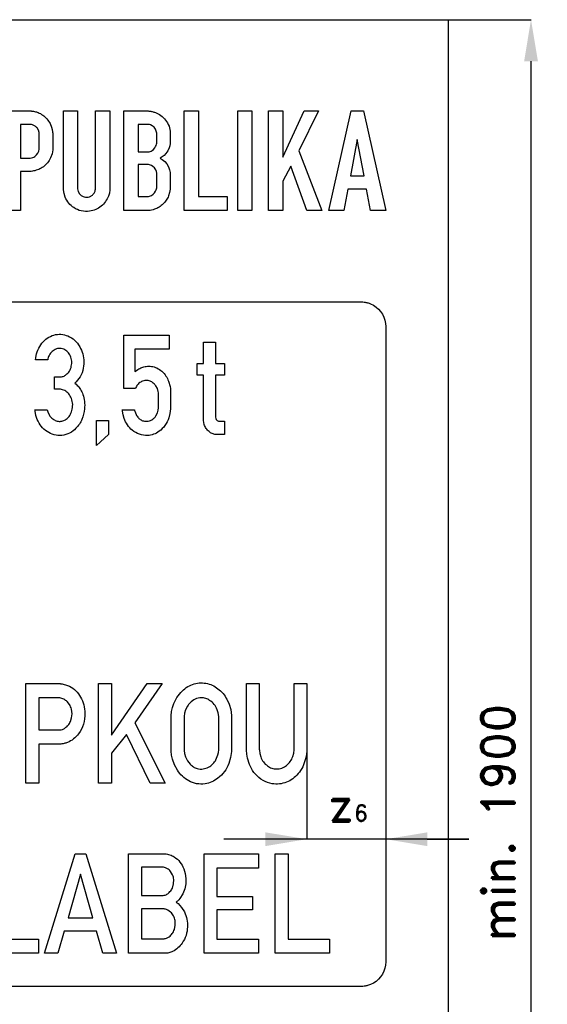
# Model space of a CAD drawing. Header units: millimetres. Extents: x -267 to 7620, y -508 to 2095.
# Tile 15 of 15: x 6984 to 7620, y 749 to 1935. Entities that reach past the tile are written whole.
import ezdxf

# ---------------------------------------------------------------- set-up
doc = ezdxf.new("R2010")
doc.units = ezdxf.units.MM
doc.header["$LTSCALE"] = 5
doc.layers.add('Kóty', color=2, linetype='Continuous')
doc.layers.add('Značka', color=7, linetype='Continuous')
doc.styles.get("Standard").update_dxf_attribs({"font": 'romand.shx', "height": 40})
doc.dimstyles.get("Standard").update_dxf_attribs({"dimtxt": 40, "dimasz": 50, "dimexe": 0.18, "dimexo": 0.0625, "dimgap": 20, "dimtad": 1, "dimdec": 0, "dimzin": 0, "dimdsep": 46, "dimtxsty": 'Standard', "dimcen": 0.09, "dimadec": 0, "dimazin": 0, "dimtfac": 1, "dimtdec": 0, "dimtofl": 0, "dimtmove": 0, "dimatfit": 3, "dimfxl": 1, "dimtolj": 1, "dimtzin": 0, "dimarcsym": 0})

# ---------------------------------------------------------------- blocks, each defined once
blk = doc.blocks.new('*D14')
at = {"layer": 'Defpoints', "color": 0, "transparency": 16777216}
for p in [(7500, 1935), (7600, 1935), (7500, 0)]:
    blk.add_point(p, dxfattribs=at)
at = {"layer": 'Kóty', "color": 0, "lineweight": -2, "transparency": 16777216}
for p, q in [((7500.1, 1935), (7600.2, 1935)), ((7600, 50), (7600, 1885)), ((7500.1, 0), (7600.2, 0))]:
    blk.add_line(p, q, dxfattribs=at)
at = {"layer": 'Kóty', "color": 0, "transparency": 16777216}
for points in [[(7591.7, 1885), (7608.3, 1885), (7600, 1935)], [(7591.7, 50), (7608.3, 50), (7600, 0)]]:
    blk.add_solid(points, dxfattribs=at)
at = {"layer": 'Kóty', "color": 0, "transparency": 16777216, "insert": (7560, 967.5), "char_height": 40, "attachment_point": 5, "rotation": 90}
blk.add_mtext('\\A1;min. 1900', dxfattribs=at)

msp = doc.modelspace()

# ---------------------------------------------------------------- linework, layer by layer
at = {"layer": 'Kóty'}
for p, q in [((7329.9, 1055.7), (7329.9, 947.3)), ((7525, 947.5), (7229.9, 947.5)), ((7425, 947.6), (7425, 947.7)), ((7425, 947.6), (7425, 947.7)), ((7475, 947.5), (7525, 947.5))]:
    msp.add_line(p, q, dxfattribs=at)
for points in [[(7279.9, 955.8), (7279.9, 939.2), (7329.9, 947.5)], [(7475, 955.8), (7475, 939.2), (7425, 947.5)]]:
    msp.add_solid(points, dxfattribs=at)
at = {"layer": 'Značka', "color": 5}
for points in [[(6000, 0), (6000, 1935), (7500, 1935), (7500, 0), (6000, 0)], [(7182.1, 1705), (7182.1, 1825), (7199.3, 1825), (7199.3, 1722), (7233.6, 1722), (7233.6, 1705), (7182.1, 1705)], [(7246.6, 1705), (7246.6, 1825), (7263.7, 1825), (7263.7, 1705), (7246.6, 1705)], [(7283.7, 1705), (7283.7, 1825), (7300.8, 1825), (7300.8, 1769.4), (7326.7, 1825), (7343.9, 1825), (7320.1, 1776.8), (7348, 1705), (7329.7, 1705), (7310.5, 1758.5), (7300.8, 1740.5), (7300.8, 1705), (7283.7, 1705)], [(7356.5, 1705), (7383.1, 1825), (7398.2, 1825), (7425, 1705), (7406.7, 1705), (7401.8, 1730.7), (7379.4, 1730.7), (7374.6, 1705), (7356.5, 1705)], [(7382.5, 1746.8), (7398.9, 1746.8), (7390.6, 1790.6), (7382.5, 1746.8)], [(7076.2, 1422), (7076.2, 1452.2), (7090.9, 1452.2), (7090.9, 1435), (7076.2, 1422)], [(7078.9, 1015), (7078.9, 1135), (7094.3, 1135), (7094.3, 1072.8), (7137.2, 1135), (7155.4, 1135), (7122.6, 1087.8), (7159, 1015), (7140.8, 1015), (7112.5, 1073.8), (7094.3, 1051.3), (7094.3, 1015), (7078.9, 1015)], [(6940.8, 810), (6940.8, 930), (6956.3, 930), (6956.3, 827.2), (7006.4, 827.2), (7006.4, 810), (6940.8, 810)], [(7013.6, 810), (7050.5, 930), (7063.4, 930), (7100.4, 810), (7084, 810), (7076.4, 836.8), (7037.4, 836.8), (7029.9, 810), (7013.6, 810)], [(7205.9, 810), (7205.9, 930), (7271.7, 930), (7271.7, 912.7), (7221.4, 912.7), (7221.4, 878.5), (7264.3, 878.5), (7264.3, 862.4), (7221.4, 862.4), (7221.4, 827.1), (7271.6, 827.1), (7271.6, 810), (7205.9, 810)], [(7291.7, 810), (7291.7, 930), (7307.2, 930), (7307.2, 827.2), (7357.2, 827.2), (7357.2, 810), (7291.7, 810)], [(7071.9, 852.8), (7057, 905.5), (7042, 852.8), (7071.9, 852.8)]]:
    msp.add_lwpolyline(points, dxfattribs=at)
for points in [[(6967.7, 1825), (6996.9, 1825), (6997.5, 1825), (6998.1, 1824.9, -0.041186), (7002.7, 1824.1, -0.04468), (7007.1, 1822.5, -0.066093), (7012.9, 1819, -0.064517), (7017.6, 1814.1), (7020.3, 1810), (7022.1, 1805.5), (7022.9, 1802.7), (7023.3, 1799.8), (7023.4, 1799.2), (7023.5, 1798.5), (7023.5, 1778.9), (7023.5, 1778.6), (7023.5, 1778.3), (7022.8, 1773.3), (7020.9, 1768.6, -0.058983), (7017.3, 1762.6, -0.07002), (7012.3, 1757.8, -0.06339), (7006.7, 1754.6, -0.051441), (7000.5, 1752.7), (6999.1, 1752.4), (6997.6, 1752.2), (6996.8, 1752.2), (6996.1, 1752.2), (6984.8, 1752.2), (6984.8, 1705), (6967.7, 1705)], [(7036.5, 1825), (7053.6, 1825), (7053.6, 1732.1), (7053.6, 1731.7), (7053.6, 1731.3), (7054.4, 1728.1), (7056, 1725.3), (7057.8, 1723.3), (7060.2, 1722, 0.078569), (7063.1, 1721.1, 0.078186), (7066.2, 1721.3, 0.079668), (7069.3, 1722.3, 0.071865), (7071.9, 1724.2), (7073.5, 1726.1), (7074.6, 1728.3), (7074.9, 1729.5), (7075.1, 1730.7), (7075.1, 1731.1), (7075.2, 1731.4), (7075.2, 1825), (7092.3, 1825), (7092.3, 1730.9), (7092.3, 1730.4), (7092.2, 1729.8), (7091.8, 1726.1), (7090.6, 1722.5, -0.06555), (7087.1, 1715.8, -0.071523), (7082, 1710.3, -0.075371), (7075.4, 1706.2, -0.073926), (7067.9, 1704.2, -0.091694), (7058, 1704.6, -0.096269), (7049, 1708.5, -0.081668), (7042.8, 1714, -0.076567), (7038.7, 1721.1), (7037.2, 1725.5), (7036.5, 1730.1), (7036.5, 1730.5), (7036.5, 1731), (7036.5, 1825)], [(7109.3, 1705), (7109.3, 1825), (7138.6, 1825), (7139.2, 1824.9), (7139.7, 1824.9, -0.025904), (7143.6, 1824.2, -0.035128), (7147.3, 1823.1, -0.074831), (7154, 1819.5, -0.07038), (7159.5, 1814, -0.078685), (7163.7, 1806.8, -0.10155), (7165.1, 1798.8), (7165.1, 1798.5), (7165.1, 1798.2), (7165.1, 1786.3), (7165.1, 1786), (7165.1, 1785.7), (7164.7, 1783.2), (7164, 1780.7), (7162.4, 1777), (7160, 1773.6), (7158, 1771.4), (7155.6, 1769.6), (7154.4, 1768.8), (7153.1, 1768.1), (7154.4, 1767.3), (7155.6, 1766.5), (7158.6, 1764.1), (7161.1, 1761.2), (7163.2, 1757.8), (7164.4, 1754.1), (7164.7, 1752.4), (7165, 1750.7), (7165, 1750.3), (7165, 1749.9), (7165, 1731.8), (7165, 1731.4), (7165, 1730.9), (7164.3, 1726.7), (7163.1, 1722.6, -0.059048), (7160.4, 1717.5, -0.054172), (7156.6, 1713, -0.057016), (7151.7, 1709.1, -0.059287), (7146.1, 1706.5, -0.034865), (7142.7, 1705.5, -0.036614), (7139.3, 1705.1), (7138.5, 1705), (7137.7, 1705), (7109.3, 1705)], [(6984.7, 1808.8), (6984.7, 1768.3), (6995.5, 1768.3, 0.003173), (6996, 1768.3), (6996.5, 1768.3, 0.069186), (6999.4, 1768.9, 0.066885), (7002, 1770.2), (7004.1, 1772), (7005.7, 1774.1), (7006.8, 1776.5), (7007.3, 1779), (7007.3, 1779.3), (7007.4, 1779.7), (7007.4, 1797.8), (7007.3, 1798.4), (7007.2, 1799), (7006.4, 1802), (7004.7, 1804.6, 0.076216), (7002.3, 1806.8, 0.073095), (6999.3, 1808.2), (6998, 1808.6), (6996.6, 1808.8), (6996.1, 1808.8), (6995.6, 1808.8), (6984.7, 1808.8)], [(7126.5, 1808.8), (7126.5, 1775.6), (7137.5, 1775.6), (7137.9, 1775.6), (7138.4, 1775.7, 0.046282), (7141, 1776.2, 0.070771), (7143.4, 1777.3), (7145.2, 1778.7), (7146.7, 1780.5), (7147.6, 1782), (7148.3, 1783.6), (7148.7, 1784.9), (7148.9, 1786.2), (7149, 1786.5), (7149, 1786.8), (7149, 1797.5), (7149, 1797.9), (7148.9, 1798.2), (7148.4, 1800.7), (7147.4, 1803), (7145.7, 1805.4), (7143.3, 1807.2), (7141.2, 1808.3, 0.068302), (7138.9, 1808.7), (7138.3, 1808.8), (7137.7, 1808.8), (7126.5, 1808.8)], [(7126.5, 1760.5), (7126.5, 1722), (7137.3, 1722), (7137.7, 1722), (7138, 1722, 0.052678), (7140.3, 1722.4, 0.059165), (7142.5, 1723.3), (7144.6, 1724.7), (7146.3, 1726.4), (7147.4, 1728.2), (7148.3, 1730.1), (7148.7, 1731.2), (7148.9, 1732.4), (7148.9, 1732.8), (7149, 1733.2), (7149, 1748.8), (7149, 1749.4), (7148.9, 1750), (7148.5, 1752.1), (7147.7, 1754.1), (7146.2, 1756.5), (7144.3, 1758.3), (7142.8, 1759.2), (7141.2, 1759.9), (7140.1, 1760.3), (7139, 1760.5), (7138.5, 1760.5), (7137.9, 1760.5), (7126.5, 1760.5)], [(6105, 1595), (7395, 1595), (7395.1, 1595), (7395.2, 1595, -0.032209), (7399.1, 1594.7, -0.035419), (7402.9, 1593.9, -0.036245), (7406.6, 1592.7), (7410.1, 1590.9), (7413.3, 1588.8), (7416.2, 1586.2), (7418.8, 1583.3), (7420.9, 1580.1), (7422.7, 1576.6), (7423.9, 1572.9), (7424.7, 1569.1), (7425, 1565.2), (7425, 1565.1), (7425, 1565), (7425, 800), (7425, 799.9), (7425, 799.8), (7424.7, 795.9), (7423.9, 792.1), (7422.7, 788.4), (7420.9, 784.9), (7418.8, 781.7), (7416.2, 778.8), (7413.3, 776.2), (7410.1, 774.1), (7406.6, 772.3), (7402.9, 771.1, -0.034108), (7399.1, 770.3, -0.036756), (7395.2, 770), (7395.1, 770), (7395, 770), (6105, 770)], [(7016.8, 1465), (7017.2, 1463.6), (7017.6, 1462.3), (7019.6, 1458.2, 0.069801), (7022.6, 1454.8, 0.082621), (7026.6, 1452.1, 0.09954), (7031.3, 1451, 0.093088), (7035.7, 1451.5, 0.081451), (7039.7, 1453.5, 0.101101), (7044.1, 1458.1, 0.075275), (7046.6, 1463.9, 0.083018), (7047.6, 1471.3, 0.092741), (7046, 1478.7, 0.084226), (7042.8, 1484.1, 0.104829), (7038, 1488), (7035.5, 1489, 0.050657), (7032.9, 1489.6), (7032.4, 1489.6), (7031.8, 1489.6), (7025.5, 1489.6), (7025.5, 1504.6), (7032, 1504.6), (7032.6, 1504.6), (7033.1, 1504.6, 0.105214), (7037.2, 1505.6, 0.079579), (7040.7, 1508.1, 0.100543), (7044.5, 1513, 0.0834), (7046.2, 1519, 0.081388), (7046.2, 1525.2, 0.091577), (7044.1, 1531.1, 0.092427), (7040.5, 1535.6, 0.116402), (7035.4, 1538.3, 0.122198), (7029.4, 1538.6, 0.113924), (7023.9, 1536.1, 0.105712), (7019.9, 1531.8, 0.085733), (7017.8, 1526.4), (7017.6, 1525.7), (7017.5, 1525), (7002.7, 1525), (7003.1, 1527.6), (7003.6, 1530.2, -0.061874), (7006.7, 1539.1, -0.076376), (7012.1, 1546.9, -0.079014), (7018.8, 1552.4, -0.090162), (7027, 1555.5, -0.09137), (7035.6, 1555.7, -0.085975), (7043.9, 1552.9, -0.090034), (7051.7, 1547, -0.07461), (7057.2, 1538.8, -0.068475), (7060.4, 1529.9, -0.06651), (7061, 1520.4, -0.078196), (7059, 1509.6, -0.10231), (7053.4, 1500.5), (7051.9, 1498.8), (7050.2, 1497.2), (7051.7, 1495.8), (7053.2, 1494.4, -0.05783), (7057.2, 1489.3, -0.0526), (7059.9, 1483.5, -0.065591), (7061.9, 1475, -0.052822), (7061.8, 1466, -0.07609), (7058.8, 1453.4, -0.103126), (7051.6, 1442.7, -0.086928), (7043.9, 1436.8, -0.0962), (7034.6, 1434.1, -0.094588), (7025.2, 1434.8, -0.08848), (7016.7, 1438.7, -0.083092), (7009.7, 1445.1, -0.069474), (7005, 1453.2), (7003.3, 1458.2), (7002.3, 1463.2), (7002.2, 1464.1), (7002.1, 1465), (7016.8, 1465)], [(7122.1, 1464.9), (7122.3, 1464.2), (7122.5, 1463.4), (7124.1, 1459.1, 0.076291), (7126.8, 1455.4, 0.081396), (7130, 1452.7, 0.088719), (7134, 1451.3, 0.121204), (7140.1, 1451.6, 0.120106), (7145.5, 1454.7, 0.077372), (7148, 1457.7), (7149.7, 1461.3), (7150.6, 1464.4), (7151, 1467.5), (7151.1, 1468.4), (7151.1, 1469.2), (7151.1, 1483.8), (7151, 1485.4), (7150.7, 1487.1), (7149.7, 1490.6), (7147.9, 1493.7, 0.067222), (7144.8, 1497.2, 0.094209), (7140.9, 1499.6, 0.110712), (7135.8, 1500.3, 0.101972), (7130.7, 1499, 0.097082), (7126.6, 1496, 0.094404), (7123.8, 1491.8), (7123.6, 1491.3), (7123.4, 1490.7), (7109.1, 1490.7), (7109.1, 1555), (7163.7, 1555), (7163.7, 1537.9), (7122.7, 1537.9), (7122.7, 1510.9), (7124.4, 1512.2), (7126.2, 1513.5, -0.056068), (7130.9, 1516, -0.062538), (7136.1, 1517.3, -0.077453), (7142.7, 1517.3, -0.073666), (7149, 1515.3, -0.077529), (7155.2, 1511.3, -0.068149), (7160, 1505.6, -0.055764), (7163.1, 1499.6), (7165, 1493.1), (7165.4, 1490.4), (7165.6, 1487.7), (7165.6, 1487.4), (7165.6, 1487), (7165.6, 1467.8), (7165.6, 1466.9), (7165.6, 1466), (7164.9, 1460.6), (7163.4, 1455.3, -0.072405), (7158.8, 1446.1, -0.089832), (7151.7, 1439, -0.074173), (7145.1, 1435.4, -0.079564), (7137.8, 1434, -0.100433), (7128.1, 1435.4, -0.092475), (7119.5, 1440.3, -0.07818), (7113.6, 1446.8, -0.063523), (7109.7, 1454.6), (7108.4, 1458.9), (7107.6, 1463.4), (7107.5, 1464.1), (7107.4, 1464.9), (7122.1, 1464.9)], [(7230.6, 1435), (7221.4, 1435), (7220.7, 1435.1), (7220, 1435.1, -0.074402), (7215.7, 1436.3, -0.074302), (7212, 1438.6, -0.08253), (7208.5, 1442.5, -0.064021), (7206.2, 1447.3), (7205.5, 1449.6), (7205.1, 1452), (7205.1, 1452.6), (7205.1, 1453.2), (7205.1, 1506.8), (7197.8, 1506.8), (7197.8, 1520.8), (7205.1, 1520.8), (7205.1, 1546.4), (7219.6, 1546.4), (7219.6, 1520.8), (7230.7, 1520.8), (7230.7, 1506.8), (7219.6, 1506.8), (7219.6, 1456.7), (7219.7, 1456.4), (7219.7, 1456.1), (7220, 1454.6), (7220.5, 1453.3), (7221.7, 1451.9, 0.138634), (7223.3, 1451.2), (7223.6, 1451.1), (7223.9, 1451.1), (7230.6, 1451.1), (7230.6, 1435)], [(6991.1, 1015), (6991.1, 1135), (7032.4, 1135), (7033, 1134.9), (7033.6, 1134.8, -0.029715), (7038.8, 1133.7, -0.047683), (7043.9, 1131.8, -0.087647), (7051.5, 1126.3, -0.071317), (7057.2, 1118.7, -0.070397), (7061.1, 1109.3, -0.063134), (7062.3, 1099.3, -0.079277), (7060.6, 1086.2, -0.094383), (7054.7, 1074.6, -0.070208), (7048.7, 1068.3, -0.075974), (7041.2, 1064, -0.039456), (7037.3, 1062.8, -0.044269), (7033.4, 1062.2), (7032.7, 1062.2), (7032, 1062.1), (7006.7, 1062.1), (7006.7, 1015), (6991.1, 1015)], [(7166.3, 1094.2), (7166.3, 1095.2), (7166.4, 1096.2), (7166.9, 1101.2), (7168, 1106.1, -0.058397), (7171.9, 1115.9, -0.067782), (7178, 1124.4, -0.062228), (7184.5, 1130.2, -0.068263), (7192.2, 1134, -0.066059), (7200.1, 1135.8, -0.067636), (7208.1, 1135.4, -0.066542), (7215.8, 1133.1, -0.061087), (7222.7, 1128.9, -0.057883), (7228.8, 1123.2, -0.050165), (7233.4, 1116.2), (7236.3, 1110.1), (7238.1, 1103.7), (7238.7, 1100.1), (7239, 1096.5), (7239.1, 1095.9), (7239.1, 1095.3), (7239.1, 1055.2), (7239.1, 1054.2), (7239, 1053.3), (7237.9, 1045.9), (7235.7, 1038.7, -0.070969), (7230.5, 1028.9, -0.076459), (7222.5, 1021, -0.06403), (7215.3, 1016.6, -0.070855), (7207.1, 1014.3, -0.083715), (7197, 1014.4, -0.081998), (7187.5, 1017.8, -0.073223), (7179.8, 1023.3, -0.059328), (7173.8, 1030.7), (7170.2, 1037.2), (7167.8, 1044.1), (7166.9, 1048.8), (7166.4, 1053.6), (7166.4, 1054.7), (7166.3, 1055.8), (7166.3, 1094.2)], [(7257, 1135), (7272.5, 1135), (7272.5, 1055.8), (7272.6, 1055.2), (7272.6, 1054.6), (7273.2, 1050.7), (7274.3, 1046.8, 0.071551), (7277.5, 1040.7, 0.085487), (7282.4, 1035.9, 0.079554), (7287.6, 1033.1, 0.085006), (7293.4, 1032.2, 0.09176), (7299.8, 1033.2, 0.085838), (7305.4, 1036.4, 0.082058), (7309.9, 1041.2, 0.064916), (7312.9, 1047.2), (7314, 1051.2), (7314.4, 1055.2), (7314.4, 1055.6), (7314.4, 1056.1), (7314.4, 1135), (7329.9, 1135), (7329.9, 1055.8), (7329.9, 1055.2), (7329.9, 1054.5), (7329.4, 1049.4), (7328.3, 1044.3, -0.050667), (7324.8, 1034.8, -0.064904), (7319.3, 1026.5, -0.063831), (7312.9, 1020.4, -0.068439), (7305.2, 1016.2, -0.070367), (7296.7, 1014.1, -0.072796), (7288, 1014.4, -0.093689), (7277, 1018.4, -0.083642), (7267.9, 1026, -0.072032), (7261.8, 1035, -0.063319), (7258.3, 1045.3), (7257.5, 1050), (7257.1, 1054.7), (7257, 1055.3), (7257, 1055.8), (7257, 1135)], [(7006.7, 1117.8), (7006.7, 1079.2), (7030.9, 1079.2), (7031.4, 1079.2, 0.008958), (7031.8, 1079.2, 0.078778), (7035.3, 1079.9, 0.062322), (7038.4, 1081.6, 0.076197), (7042.1, 1084.9, 0.068064), (7044.8, 1089.2), (7046.3, 1093.8), (7046.8, 1098.6), (7046.1, 1104.4, 0.077848), (7043.8, 1109.7), (7040.9, 1113.3, 0.072272), (7037.1, 1116.1), (7034.6, 1117.2, 0.057428), (7032, 1117.7), (7031.6, 1117.8), (7031.2, 1117.8), (7006.7, 1117.8)], [(7181.8, 1094.2), (7181.8, 1055.8), (7181.8, 1055.1), (7181.9, 1054.3), (7182.4, 1050.6), (7183.5, 1046.9), (7185.8, 1042), (7189.2, 1037.8, 0.060968), (7193.1, 1034.7, 0.073677), (7197.6, 1032.7, 0.058465), (7201.2, 1032.1, 0.053119), (7205, 1032.2, 0.086375), (7211.3, 1034.3, 0.085405), (7216.7, 1038.3, 0.074321), (7220.3, 1043.3), (7222.6, 1049.1), (7223.3, 1052.1), (7223.7, 1055.1), (7223.7, 1055.5), (7223.7, 1055.9), (7223.7, 1094.1), (7223.7, 1094.8), (7223.7, 1095.4), (7223.1, 1099.6), (7221.8, 1103.6, 0.069933), (7218.1, 1110, 0.090668), (7212.7, 1114.8, 0.075358), (7207.9, 1117.1, 0.079456), (7202.6, 1117.8, 0.105025), (7195.2, 1116.2, 0.099374), (7189.1, 1111.9, 0.064757), (7185.9, 1107.8), (7183.7, 1103.2), (7182.5, 1099.4), (7181.9, 1095.5), (7181.8, 1094.8), (7181.8, 1094.2)], [(7114.9, 810), (7114.9, 930), (7156.8, 930), (7157.8, 930), (7158.9, 929.9, -0.062792), (7164.7, 928.7, -0.063245), (7170.1, 926.1, -0.090094), (7176.9, 919.9, -0.075727), (7181.4, 911.9), (7183.2, 906), (7184, 900), (7183.9, 893.8), (7182.7, 887.8), (7180.4, 881.6), (7176.8, 876.1), (7175.5, 874.5), (7174.1, 873), (7173.3, 872.3), (7172.5, 871.6), (7173.6, 870.8), (7174.6, 869.9), (7178.9, 865.2), (7182.2, 859.8, -0.070142), (7185.3, 851.1, -0.064095), (7185.9, 841.9, -0.071717), (7184.2, 831.6, -0.078024), (7179.5, 822.3, -0.064465), (7174.5, 816.5, -0.07486), (7168, 812.3, -0.051244), (7163.6, 810.6, -0.057216), (7158.9, 810), (7158.1, 810), (7157.2, 810), (7114.9, 810)], [(7130.4, 913.9), (7130.4, 879.6), (7154.8, 879.6, 0.006276), (7155.8, 879.6, 0.018979), (7156.8, 879.7, 0.106686), (7161.2, 881.2, 0.080645), (7164.9, 884.3, 0.080649), (7167.8, 888.6), (7169.3, 893.6), (7169.5, 899.1, 0.076582), (7168, 904.4), (7165.5, 908.7, 0.084069), (7161.8, 911.9), (7159.5, 913.1, 0.062734), (7157.1, 913.8), (7156.6, 913.8), (7156.1, 913.9), (7130.4, 913.9)], [(7130.4, 863.6), (7130.4, 827.3), (7154.9, 827.3, 0.004355), (7155.9, 827.3), (7156.8, 827.4, 0.068738), (7160.5, 828.2, 0.067278), (7163.9, 830, 0.089141), (7167.7, 833.7, 0.075943), (7170.2, 838.6), (7171.3, 843.9), (7171, 849.4, 0.076495), (7169.1, 855, 0.084921), (7165.5, 859.7), (7162.4, 862.1, 0.093064), (7158.7, 863.4), (7157.7, 863.5), (7156.7, 863.6), (7130.4, 863.6)]]:
    msp.add_lwpolyline(points, format="xyb", dxfattribs=at)

# ---------------------------------------------------------------- texts
at = {"layer": 'Kóty', "insert": (7355.6, 1008.9), "char_height": 40, "attachment_point": 1}
msp.add_mtext_dynamic_manual_height_columns('z{\\H0.5x;6}', width=46.105, gutter_width=200, heights=[0], dxfattribs=at)

# ---------------------------------------------------------------- dimensions: what is measured, and where the dimension line sits
at = {"layer": 'Kóty'}
dim = msp.add_linear_dim(base=(7600, 1935), p1=(7500, 0), p2=(7500, 1935), angle=90, text='min. 1900', dimstyle='Standard', dxfattribs=at)
dim.commit()
dim.dimension.update_dxf_attribs({"geometry": '*D14', "text_midpoint": (7560, 967.5)})

doc.saveas('drawing.dxf')
